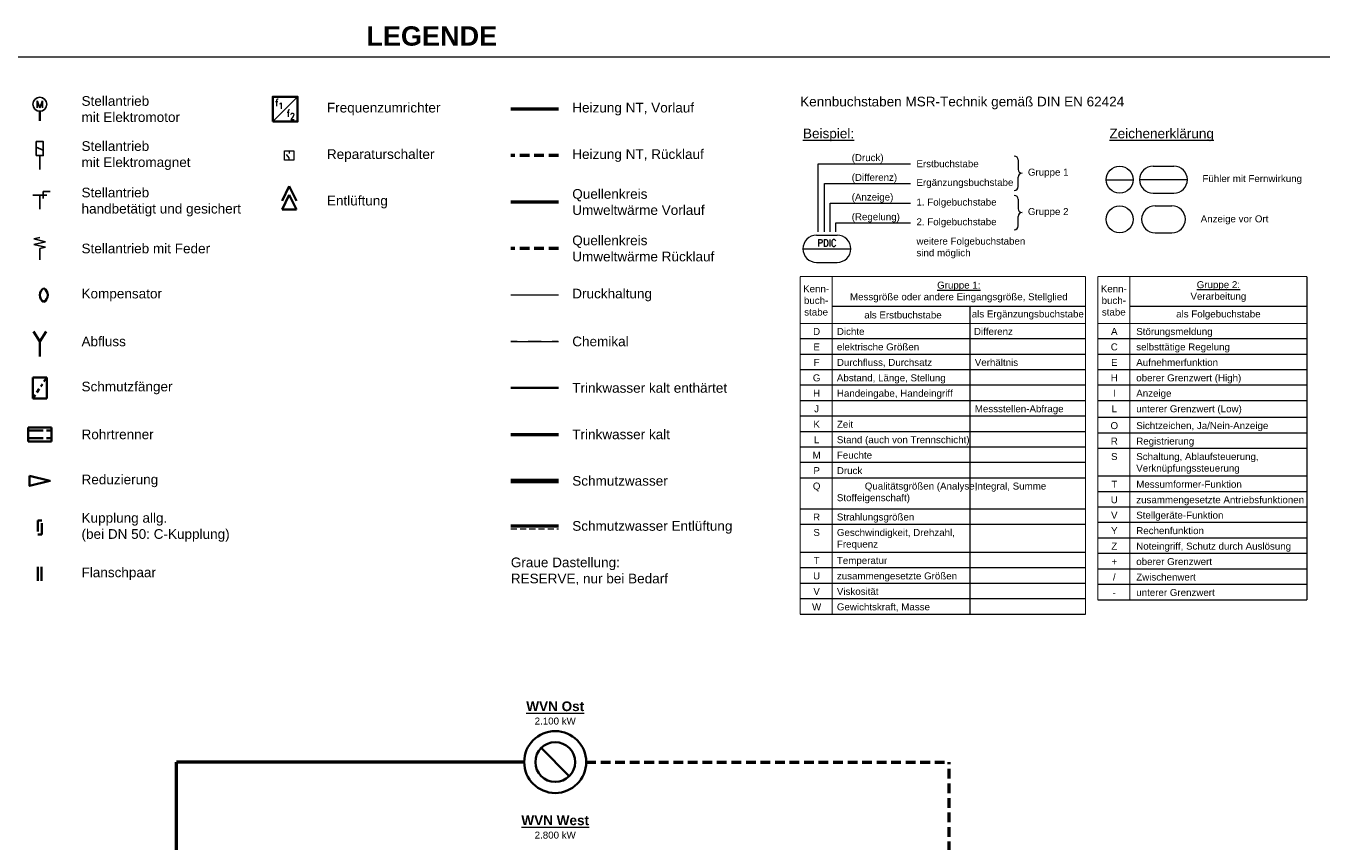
# Model space of a CAD drawing. Header units: millimetres. Extents: x -226 to 2201, y 0 to 1085.
# Tile 27 of 28: x 1140 to 1477, y 874 to 1085. Entities that reach past the tile are written whole.
import ezdxf
from ezdxf.enums import TextEntityAlignment as Align

# ---------------------------------------------------------------- set-up
doc = ezdxf.new("R2010")
doc.units = ezdxf.units.MM
doc.linetypes.add('GESTRICHELT2', pattern=[0.375, 0.25, -0.125])
doc.linetypes.add('VERDECKT', pattern=[9.525, 6.35, -3.175])
doc.layers.get('0').update_dxf_attribs({"lineweight": 18})
for name, color, linetype, lineweight in [('TGAx_B_LTG_Chemikal', 7, 'Continuous', 18), ('TGAx_G_KOM_GA-Symbole', 7, 'Continuous', 18), ('TGAx_G_TXT_Beschriftung', 7, 'Continuous', 18), ('TGAx_H_KOM_Armaturen', 7, 'Continuous', 35), ('TGAx_H_LTG_Druckhaltung', 137, 'Continuous', 50), ('TGAx_H_LTG_NT_RL', 164, 'GESTRICHELT2', 50), ('TGAx_H_LTG_NT_VL', 12, 'Continuous', 50), ('TGAx_H_LTG_Quellenkreis-Umweltwärme_RL', 66, 'GESTRICHELT2', 50), ('TGAx_H_LTG_Quellenkreis-Umweltwärme_VL', 32, 'Continuous', 50), ('TGAx_H_TXT_Beschriftung', 7, 'Continuous', 18), ('TGAx_S_KOM_Armaturen', 7, 'Continuous', 35), ('TGAx_S_LTG_SW', 32, 'Continuous', 70), ('TGAx_S_LTG_SW-Entlüftung', 36, 'Continuous', 50), ('TGAx_S_LTG_TWS_Kalt', 80, 'Continuous', 50), ('TGAx_S_LTG_TWS_Kalt enthärtet', 80, 'GRENZE2', 35)]:
    doc.layers.add(name, color=color, linetype=linetype, lineweight=lineweight)
doc.styles.add('Arial', font='arial.ttf')
doc.styles.add('MEP-Reloaded-M', font='arial.ttf')
doc.styles.add('MEP-Reloaded-M-2.5', font='arial.ttf', dxfattribs={"height": 2.5})
doc.styles.add('MSR-Arial', font='romans.shx')
doc.linetypes.add('GRENZE2', pattern='A,6.35,-2.54,[132,ltypeshp.shx,S=2.54,R=0,X=-2.54,Y=0],-2.54,25.4', length=36.83)

# ---------------------------------------------------------------- blocks, each defined once
blk = doc.blocks.new('02.MSR_Frequenzumrichter')
at = {"lineweight": 18}
blk.add_line((-3.2, -3.2), (3.2, 3.2), dxfattribs=at)
blk.add_lwpolyline([(-3.2, -3.2), (3.2, -3.2), (3.2, 3.2), (-3.2, 3.2)], close=True)
at = {"lineweight": 18, "char_height": 1.8, "attachment_point": 5, "style": 'MSR-Arial'}
for insert in [(-2.16, 1.63), (0.83, -1.08)]:
    blk.add_mtext('f', dxfattribs=dict(at, insert=insert))
at = {"lineweight": 18, "style": 'MSR-Arial', "width": 0.9}
for p in [(-1.12, 0.86), (1.87, -1.85)]:
    blk.add_attdef('Stufe', text='', height=1.6, dxfattribs=at).set_placement(p, align=Align.MIDDLE_CENTER)
blk = doc.blocks.new('5.02-Flanschpaar')
at = {"linetype": 'Continuous'}
for p, q in [((0, 1.8), (0, -1.8)), ((1, 1.8), (1, -1.8))]:
    blk.add_line(p, q, dxfattribs=at)
blk = doc.blocks.new('5.07-Kupplung allg.')
at = {"linetype": 'Continuous'}
for p, q in [((0, 1.8), (0, -1.1)), ((1.1, 1.1), (1.1, 0)), ((1.1, 0), (1.1, -1.8))]:
    blk.add_line(p, q, dxfattribs=at)
for p, q in [((0, 1.8), (1.1, 1.8)), ((0, -1.8), (1.1, -1.8))]:
    blk.add_line(p, q)
blk = doc.blocks.new('6.01-Reduzierung')
at = {"flags": 128}
blk.add_lwpolyline([(0, 1.3125), (0, -1.3125), (5.25, 0)], close=True, dxfattribs=at)
blk = doc.blocks.new('7.05.02-Stellantr. Elektromotor')
at = {"lineweight": 25}
for p, q in [((-0.72, 0.9), (-0.72, -0.9)), ((-0.72, 0.9), (0, -0.9)), ((0, -0.9), (0.72, 0.9)), ((0.72, -0.9), (0.72, 0.9))]:
    blk.add_line(p, q, dxfattribs=at)
blk.add_circle((0, 0), 1.8, dxfattribs=at)
blk = doc.blocks.new('7.05.09-Stellantr. Elektromagnet')
at = {"lineweight": 25}
for p, q in [((-0.9, 5.76), (0.9, 5.04)), ((0, 3.6), (0, 0))]:
    blk.add_line(p, q, dxfattribs=at)
blk.add_lwpolyline([(-0.9, 3.6), (0.9, 3.6), (0.9, 7.2), (-0.9, 7.2)], close=True, dxfattribs=at)
blk = doc.blocks.new('7.05.20-Stellantr. handbetätigt und gesichert')
at = {"lineweight": 25}
for p, q in [((-1.8, 3.6), (1.8, 3.6)), ((0, 3.6), (0, 0)), ((0.9, 4.5), (2.7, 4.5)), ((0.9, 2.7), (0.9, 4.5))]:
    blk.add_line(p, q, dxfattribs=at)
blk = doc.blocks.new('7.05.12-Stellantr. m. Feder')
at = {"lineweight": 25}
for p, q in [((-1.5, 5.41), (0, 5.76)), ((-1.5, 5.41), (1.5, 4.7)), ((-1.5, 3.99), (1.5, 4.7)), ((-1.5, 3.99), (1.5, 3.28)), ((0, 2.93), (1.5, 3.28)), ((0, 2.93), (0, 0))]:
    blk.add_line(p, q, dxfattribs=at)
blk = doc.blocks.new('8.01-Kompensator allg')
for centre, start, end in [((2.09, 0), 120.7343, 239.2657), ((-0.05, 0), 300.7343, 59.2657)]:
    blk.add_arc(centre, 2.09, start, end)
blk = doc.blocks.new('9.01-Trichter')
at = {"linetype": 'Continuous'}
for p, q in [((-1.63, 0), (0, -2.62)), ((0, -2.62), (1.63, 0)), ((0, -6.53), (0, -2.62))]:
    blk.add_line(p, q, dxfattribs=at)
blk = doc.blocks.new('9.12-Schmutzfänger')
at = {"linetype": 'Continuous'}
for p, q in [((0, 2.7), (0, -2.7)), ((0, 2.7), (3.6, 2.7)), ((2.03, 0.35), (2.48, 1.02)), ((2.88, 1.63), (3.6, 2.7)), ((3.6, 2.7), (3.6, -2.7)), ((0, -2.7), (0.63, -1.75)), ((0, -2.7), (3.6, -2.7)), ((1.03, -1.15), (1.63, -0.26))]:
    blk.add_line(p, q, dxfattribs=at)
blk = doc.blocks.new('9-Rohrtrenner')
at = {"linetype": 'Continuous'}
for p, q in [((0, 1.8), (6, 1.8)), ((0, -1.8), (0, 1.8)), ((0, 1), (3.85, 1)), ((4.73, 1), (6, 1)), ((6, 1.8), (6, -1.8)), ((0, -1), (3.85, -1)), ((6, -1.8), (0, -1.8)), ((4.73, -1), (6, -1))]:
    blk.add_line(p, q, dxfattribs=at)
blk = doc.blocks.new('*U186')
at = {"layer": 'TGAx_S_KOM_Armaturen', "color": 7, "linetype": 'Continuous', "lineweight": 35}
for p, q in [((-1.88, 0.36), (0, 4.11)), ((0, 4.11), (1.87, 0.36)), ((-1.88, -1.88), (0, 1.87)), ((0, 1.87), (1.87, -1.88)), ((-1.88, -1.88), (1.87, -1.88))]:
    blk.add_line(p, q, dxfattribs=at)
blk = doc.blocks.new('02.MSR_Schalter')
for p, q in [((0, 2.4), (0, 1.78)), ((0, 0.62), (0.68, 1.48)), ((0, 0), (0, 0.62))]:
    blk.add_line(p, q)
blk.add_lwpolyline([(-1.2, 0), (1.2, 0), (1.2, 2.4), (-1.2, 2.4)], close=True)
blk = doc.blocks.new('GA_FÜHLER-FERN_SymLang')
for p, q in [((-7.94, 3.5), (-2.6, 3.5)), ((-11.44, 0), (0.9, 0)), ((-7.94, -3.5), (-2.6, -3.5))]:
    blk.add_line(p, q)
for centre, start, end in [((-7.94, 0), 90, 270), ((-2.6, 0), 270, 90)]:
    blk.add_arc(centre, 3.5, start, end)
at = {"style": 'MSR-Arial', "width": 0.9}
for tag, p in [('MESSART', (-5.25, 1.5)), ('WERT', (-5.25, -1.55))]:
    blk.add_attdef(tag, text='', height=1.8, dxfattribs=at).set_placement(p, align=Align.MIDDLE_CENTER)
blk = doc.blocks.new('02.MSR_Fühler rund')
blk.add_circle((0, 0), 3.5)
at = {"style": 'MSR-Arial', "width": 0.9}
blk.add_attdef('MESSART', text='', height=1.8, dxfattribs=at).set_placement((0, 0), align=Align.MIDDLE_CENTER)
blk = doc.blocks.new('02.MSR_Fühler langrund')
for p, q in [((-2.15, 3.5), (2.15, 3.5)), ((-2.15, -3.5), (2.15, -3.5))]:
    blk.add_line(p, q)
for centre, start, end in [((-2.15, 0), 90, 270), ((2.15, 0), 270, 90)]:
    blk.add_arc(centre, 3.5, start, end)
at = {"style": 'MSR-Arial', "width": 0.9}
blk.add_attdef('MESSART', text='', height=1.8, dxfattribs=at).set_placement((0, 0), align=Align.MIDDLE_CENTER)
blk = doc.blocks.new('02.MSR_Fühler m. Fernwirkung_rund')
blk.add_line((-3.5, 0), (3.5, 0))
blk.add_circle((0, 0), 3.5)
at = {"style": 'MSR-Arial', "width": 0.9}
for tag, p in [('MESSART', (0, 1.5)), ('WERT', (0, -1.55))]:
    blk.add_attdef(tag, text='', height=1.8, dxfattribs=at).set_placement(p, align=Align.MIDDLE_CENTER)
blk = doc.blocks.new('Legende_MSR-Symbole')
for p, q in [((4.62, -40.37), (4.62, -22.78)), ((4.62, -22.78), (28.51, -22.78)), ((56.28, -21.79), (56.28, -24.22)), ((56.28, -28.66), (56.28, -26.22)), ((6.24, -27.86), (28.51, -27.86)), ((6.24, -40.37), (6.24, -27.86)), ((7.73, -32.95), (28.51, -32.95)), ((7.73, -40.37), (7.73, -32.95)), ((56.28, -31.96), (56.28, -34.39)), ((56.28, -38.82), (56.28, -36.39)), ((9.17, -38.03), (28.51, -38.03)), ((9.17, -40.37), (9.17, -38.03)), ((73.67, -59.64), (8.24, -59.64)), ((130.85, -59.64), (85.08, -59.64)), ((73.67, -68.01), (-0.01, -68.01)), ((130.85, -68.01), (76.84, -68.01)), ((73.67, -72.01), (-0.01, -72.01)), ((130.85, -72.01), (76.84, -72.01)), ((73.67, -76), (-0.01, -76)), ((130.85, -76), (76.84, -76)), ((73.67, -79.99), (-0.01, -79.99)), ((130.85, -79.99), (76.84, -79.99)), ((73.67, -83.98), (-0.01, -83.98)), ((130.85, -83.98), (76.84, -83.98)), ((73.67, -87.98), (-0.01, -87.98)), ((130.85, -88.33), (76.84, -88.33)), ((73.67, -91.97), (-0.01, -91.97)), ((130.85, -92.33), (76.84, -92.33)), ((73.67, -95.96), (-0.01, -95.96)), ((130.85, -96.32), (76.84, -96.32)), ((73.67, -99.95), (-0.01, -99.95)), ((73.67, -103.95), (-0.01, -103.95)), ((130.85, -103.48), (76.84, -103.48)), ((130.85, -107.47), (76.84, -107.47)), ((73.67, -111.93), (-0.01, -111.93)), ((130.85, -111.46), (76.84, -111.46)), ((73.67, -115.92), (-0.01, -115.92)), ((130.85, -115.45), (76.84, -115.45)), ((130.85, -119.45), (76.84, -119.45)), ((73.67, -123.15), (-0.01, -123.15)), ((130.85, -123.44), (76.84, -123.44)), ((73.67, -127.15), (-0.01, -127.15)), ((130.85, -127.43), (76.84, -127.43)), ((73.67, -131.14), (-0.01, -131.14)), ((130.85, -131.42), (76.84, -131.42)), ((73.67, -135.13), (-0.01, -135.13))]:
    blk.add_line(p, q)
at = {"const_width": 0.3}
for points in [[(-0.01, -51.9), (73.67, -51.9)], [(-0.01, -139.12), (-0.01, -51.9)], [(8.24, -51.9), (8.24, -139.12)], [(73.67, -51.9), (73.67, -139.12)], [(76.84, -135.42), (76.84, -51.9)], [(76.84, -51.9), (130.85, -51.9)], [(85.08, -51.9), (85.08, -135.42)], [(130.85, -51.9), (130.85, -135.42)], [(43.85, -139.12), (43.85, -59.64)], [(73.67, -64.02), (-0.01, -64.02)], [(130.85, -64.02), (76.84, -64.02)], [(130.85, -135.42), (76.84, -135.42)], [(73.67, -139.12), (-0.01, -139.12)]]:
    blk.add_lwpolyline(points, dxfattribs=at)
for centre, start, end in [((55.28, -21.79), 0, 90), ((57.28, -24.22), 180, 270), ((57.28, -26.22), 90, 180), ((55.28, -28.66), 270, 0), ((55.28, -31.96), 0, 90), ((57.28, -34.39), 180, 270), ((57.28, -36.39), 90, 180), ((55.28, -38.82), 270, 0)]:
    blk.add_arc(centre, 1, start, end)
for name, p in [('02.MSR_Fühler m. Fernwirkung_rund', (82.48, -26.9)), ('GA_FÜHLER-FERN_SymLang', (99.06, -26.88)), ('02.MSR_Fühler rund', (82.48, -37.14)), ('02.MSR_Fühler langrund', (93.79, -37.12))]:
    blk.add_blockref(name, p)
blk.add_blockref('GA_FÜHLER-FERN_SymLang', (12.17, -44.74)).add_auto_attribs({'MESSART': 'PDIC'})
at = {"style": 'MEP-Reloaded-M'}
for s, insert, char_height, attachment_point in [('Kennbuchstaben MSR-Technik gemäß DIN EN 62424', (0, -5.47), 2.5, 1), ('{\\LBeispiel:}', (0.73, -13.7), 2.5, 1), ('{\\LZeichenerklärung}', (79.83, -13.7), 2.5, 1), ('(Druck)', (13.3, -21.47), 1.8, 4), ('Erstbuchstabe', (30.02, -22.78), 1.8, 4), ('(Differenz)', (13.3, -26.56), 1.8, 4), ('Ergänzungsbuchstabe', (30.02, -27.86), 1.8, 4), ('Gruppe 1', (58.79, -25.22), 1.8, 4), ('Fühler mit Fernwirkung', (103.84, -26.88), 1.8, 4), ('(Anzeige)', (13.3, -31.64), 1.8, 4), ('1. Folgebuchstabe', (30.02, -32.95), 1.8, 4), ('(Regelung)', (13.3, -36.73), 1.8, 4), ('2. Folgebuchstabe', (30.02, -38.03), 1.8, 4), ('Gruppe 2', (58.79, -35.39), 1.8, 4), ('Anzeige vor Ort', (103.4, -37.27), 1.8, 4), ('weitere Folgebuchstaben\\Psind möglich', (30.02, -44.53), 1.8, 4), ('{\\LGruppe 1:}\\PMessgröße oder andere Eingangsgröße, Stellglied ', (40.95, -55.89), 1.8, 5), ('{\\LGruppe 2:}\\PVerarbeitung', (107.96, -55.77), 1.8, 5), ('Kenn-\\Pbuch-\\Pstabe', (4.12, -58.08), 1.8, 5), ('Kenn-\\Pbuch-\\Pstabe', (80.96, -58.08), 1.8, 5), ('als Erstbuchstabe', (26.54, -61.83), 1.8, 5), ('als Ergänzungsbuchstabe', (58.76, -61.83), 1.8, 5), ('als Folgebuchstabe', (107.96, -61.83), 1.8, 5), ('D', (4.25, -65.18), 1.8, 2), ('Dichte', (9.48, -65.18), 1.8, 1), ('Differenz', (44.86, -65.18), 1.8, 1), ('A', (81.09, -65.18), 1.8, 2), ('Störungsmeldung', (86.76, -65.18), 1.8, 1), ('E', (4.25, -69.17), 1.8, 2), ('elektrische Größen', (9.48, -69.17), 1.8, 1), ('C', (81.09, -69.17), 1.8, 2), ('selbsttätige Regelung', (86.76, -69.17), 1.8, 1), ('F', (4.25, -73.17), 1.8, 2), ('Durchfluss, Durchsatz', (9.48, -73.17), 1.8, 1), ('Verhältnis', (45.08, -73.17), 1.8, 1), ('E', (81.09, -73.17), 1.8, 2), ('Aufnehmerfunktion', (86.76, -73.17), 1.8, 1), ('G', (4.25, -77.16), 1.8, 2), ('Abstand, Länge, Stellung', (9.48, -77.16), 1.8, 1), ('H', (81.09, -77.16), 1.8, 2), ('oberer Grenzwert (High)', (86.76, -77.16), 1.8, 1), ('H', (4.25, -81.15), 1.8, 2), ('Handeingabe, Handeingriff', (9.48, -81.15), 1.8, 1), ('I', (81.09, -81.15), 1.8, 2), ('Anzeige', (86.76, -81.15), 1.8, 1), ('J', (4.25, -85.14), 1.8, 2), ('Messstellen-Abfrage', (45.08, -85.14), 1.8, 1), ('L', (81.09, -85.14), 1.8, 2), ('unterer Grenzwert (Low)', (86.76, -85.14), 1.8, 1), ('K', (4.25, -89.14), 1.8, 2), ('Zeit', (9.48, -89.14), 1.8, 1), ('O', (81.09, -89.49), 1.8, 2), ('Sichtzeichen, Ja/Nein-Anzeige', (86.76, -89.49), 1.8, 1), ('L', (4.25, -93.13), 1.8, 2), ('Stand (auch von Trennschicht)', (9.48, -93.13), 1.8, 1), ('R', (81.09, -93.49), 1.8, 2), ('Registrierung', (86.76, -93.49), 1.8, 1), ('M', (4.25, -97.12), 1.8, 2), ('Feuchte', (9.48, -97.12), 1.8, 1), ('S', (81.09, -97.48), 1.8, 2), ('Schaltung, Ablaufsteuerung,\\PVerknüpfungssteuerung', (86.76, -97.48), 1.8, 1), ('Druck', (9.48, -101.11), 1.8, 1), ('P', (4.25, -101.11), 1.8, 2), ('Q', (4.25, -105.1), 1.8, 2), ('^IQualitätsgrößen (Analyse,\\PStoffeigenschaft)', (9.48, -105.1), 1.8, 1), ('Integral, Summe', (45.08, -105.1), 1.8, 1), ('T', (81.09, -104.64), 1.8, 2), ('Messumformer-Funktion', (86.76, -104.64), 1.8, 1), ('U', (81.09, -108.63), 1.8, 2), ('zusammengesetzte Antriebsfunktionen', (86.76, -108.63), 1.8, 1), ('R', (4.25, -113.09), 1.8, 2), ('Strahlungsgrößen', (9.48, -113.09), 1.8, 1), ('V', (81.09, -112.62), 1.8, 2), ('Stellgeräte-Funktion', (86.76, -112.62), 1.8, 1), ('S', (4.25, -117.08), 1.8, 2), ('Geschwindigkeit, Drehzahl,\\PFrequenz', (9.48, -117.08), 1.8, 1), ('Y', (81.09, -116.61), 1.8, 2), ('Rechenfunktion', (86.76, -116.61), 1.8, 1), ('Z', (81.09, -120.61), 1.8, 2), ('Noteingriff, Schutz durch Auslösung', (86.76, -120.61), 1.8, 1), ('T', (4.25, -124.31), 1.8, 2), ('Temperatur', (9.48, -124.31), 1.8, 1), ('oberer Grenzwert', (86.76, -124.6), 1.8, 1), ('+', (81.09, -124.6), 1.8, 2), ('U', (4.25, -128.3), 1.8, 2), ('zusammengesetzte Größen', (9.48, -128.3), 1.8, 1), ('/', (81.09, -128.59), 1.8, 2), ('Zwischenwert', (86.76, -128.59), 1.8, 1), ('V', (4.25, -132.3), 1.8, 2), ('Viskosität', (9.48, -132.3), 1.8, 1), ('-', (81.09, -132.58), 1.8, 2), ('unterer Grenzwert', (86.76, -132.58), 1.8, 1), ('W', (4.25, -136.29), 1.8, 2), ('Gewichtskraft, Masse', (9.48, -136.29), 1.8, 1)]:
    blk.add_mtext(s, dxfattribs=dict(at, insert=insert, char_height=char_height, attachment_point=attachment_point))
blk = doc.blocks.new('11.06-Wärmeverbraucher m. Heizfläche')
at = {"linetype": 'Continuous'}
blk.add_line((3.63, -3.63), (-3.63, 3.63), dxfattribs=at)
for radius in [8, 5.13]:
    blk.add_circle((0, 0), radius, dxfattribs=at)

msp = doc.modelspace()

# ---------------------------------------------------------------- linework, layer by layer
at = {"layer": 'TGAx_B_LTG_Chemikal', "ltscale": 1.5}
msp.add_line((1265.15, 1003.65), (1277.44, 1003.65), dxfattribs=at)
at = {"layer": 'TGAx_B_LTG_Chemikal', "const_width": 0.5}
for points in [[(1265.15, 1003.65), (1266.86, 1003.65)], [(1269.6, 1003.65), (1273, 1003.65)], [(1275.74, 1003.65), (1277.44, 1003.65)]]:
    msp.add_lwpolyline(points, dxfattribs=at)
at = {"layer": 'TGAx_H_KOM_Armaturen'}
msp.add_line((1143.56, 1063.1), (1143.56, 1060.64), dxfattribs=at)
at = {"layer": 'TGAx_H_LTG_Druckhaltung', "lineweight": 18, "ltscale": 10}
msp.add_line((1277.44, 1015.65), (1265.15, 1015.65), dxfattribs=at)
at = {"layer": 'TGAx_H_LTG_NT_RL', "ltscale": 10}
for p, q in [((1277.44, 1051.65), (1265.15, 1051.65)), ((1284.61, 895.06), (1378.29, 895.06)), ((1378.29, 797.02), (1378.29, 895.06))]:
    msp.add_line(p, q, dxfattribs=at)
at = {"layer": 'TGAx_H_LTG_NT_VL', "ltscale": 0.1}
for p, q in [((1277.44, 1063.65), (1265.15, 1063.65)), ((1178.86, 812.81), (1178.86, 895.06)), ((1268.61, 895.06), (1178.86, 895.06))]:
    msp.add_line(p, q, dxfattribs=at)
at = {"layer": 'TGAx_H_LTG_Quellenkreis-Umweltwärme_RL', "ltscale": 10}
msp.add_line((1277.44, 1027.65), (1265.15, 1027.65), dxfattribs=at)
at = {"layer": 'TGAx_H_LTG_Quellenkreis-Umweltwärme_VL', "ltscale": 0.1}
msp.add_line((1277.44, 1039.65), (1265.15, 1039.65), dxfattribs=at)
at = {"layer": 'TGAx_H_TXT_Beschriftung'}
msp.add_line((1012.88, 1077.15), (1476.59, 1077.15), dxfattribs=at)
at = {"layer": 'TGAx_S_LTG_SW'}
msp.add_line((1265.15, 967.65), (1277.44, 967.65), dxfattribs=at)
at = {"layer": 'TGAx_S_LTG_SW-Entlüftung', "lineweight": 50}
msp.add_line((1265.15, 956.05), (1277.44, 956.05), dxfattribs=at)
at = {"layer": 'TGAx_S_LTG_SW-Entlüftung', "linetype": 'VERDECKT', "lineweight": 18, "ltscale": 0.25}
msp.add_line((1265.15, 955.25), (1277.44, 955.25), dxfattribs=at)
at = {"layer": 'TGAx_S_LTG_TWS_Kalt', "ltscale": 2.5}
msp.add_line((1265.15, 979.65), (1277.44, 979.65), dxfattribs=at)
at = {"layer": 'TGAx_S_LTG_TWS_Kalt enthärtet', "ltscale": 0.1}
msp.add_line((1265.15, 991.65), (1277.44, 991.65), dxfattribs=at)

# ---------------------------------------------------------------- block references
at = {"layer": 'TGAx_G_KOM_GA-Symbole', "xscale": -1}
msp.add_blockref('02.MSR_Schalter', (1207.96, 1050.45), dxfattribs=at)
at = {"layer": 'TGAx_G_TXT_Beschriftung'}
msp.add_blockref('Legende_MSR-Symbole', (1339.84, 1072.32), dxfattribs=at)
at = {"layer": 'TGAx_H_KOM_Armaturen'}
for name, p in [('7.05.02-Stellantr. Elektromotor', (1143.56, 1064.9)), ('7.05.09-Stellantr. Elektromagnet', (1143.56, 1048.05)), ('7.05.20-Stellantr. handbetätigt und gesichert', (1143.56, 1037.85)), ('7.05.12-Stellantr. m. Feder', (1143.56, 1024.72)), ('8.01-Kompensator allg', (1143.56, 1015.65)), ('9.01-Trichter', (1143.56, 1006.27)), ('9.12-Schmutzfänger', (1141.76, 991.65)), ('9-Rohrtrenner', (1140.56, 979.65)), ('6.01-Reduzierung', (1140.93, 967.65)), ('5.07-Kupplung allg.', (1143.01, 955.65)), ('5.02-Flanschpaar', (1143.01, 943.65)), ('11.06-Wärmeverbraucher m. Heizfläche', (1276.61, 895.06))]:
    msp.add_blockref(name, p, dxfattribs=at)
ref = msp.add_blockref('02.MSR_Frequenzumrichter', (1206.9, 1063.65), dxfattribs=at)
ref.add_attrib('Stufe', '1', dxfattribs={"layer": '0', "lineweight": 18, "height": 1.6, "style": 'MSR-Arial', "width": 0.9}).set_placement((1205.78, 1064.51), align=Align.MIDDLE_CENTER)
ref.add_attrib('Stufe', '2', dxfattribs={"layer": '0', "lineweight": 18, "height": 1.6, "style": 'MSR-Arial', "width": 0.9}).set_placement((1208.77, 1061.8), align=Align.MIDDLE_CENTER)
at = {"layer": 'TGAx_S_KOM_Armaturen', "linetype": 'Continuous', "lineweight": 35, "xscale": -1}
msp.add_blockref('*U186', (1207.96, 1039.65), dxfattribs=at)

# ---------------------------------------------------------------- texts
at = {"layer": 'TGAx_H_TXT_Beschriftung'}
for s, insert, char_height, attachment_point, style in [('{\\fArial|b1|i0|c0|p34;LEGENDE}', (1244.74, 1082.5), 5, 5, 'MEP-Reloaded-M-2.5'), ('Stellantrieb\\Pmit Elektromotor', (1154.33, 1063.65), 2.5, 4, 'MEP-Reloaded-M-2.5'), ('Frequenzumrichter', (1217.67, 1063.65), 2.5, 4, 'MEP-Reloaded-M-2.5'), ('Heizung NT, Vorlauf', (1281.01, 1063.65), 2.5, 4, 'MEP-Reloaded-M-2.5'), ('Stellantrieb\\Pmit Elektromagnet', (1154.33, 1051.65), 2.5, 4, 'MEP-Reloaded-M-2.5'), ('Heizung NT, Rücklauf', (1281.01, 1051.65), 2.5, 4, 'MEP-Reloaded-M-2.5'), ('Reparaturschalter', (1217.67, 1051.65), 2.5, 4, 'MEP-Reloaded-M-2.5'), ('Stellantrieb\\Phandbetätigt und gesichert', (1154.33, 1039.65), 2.5, 4, 'MEP-Reloaded-M-2.5'), ('Quellenkreis\\PUmweltwärme Vorlauf', (1281.01, 1039.65), 2.5, 4, 'MEP-Reloaded-M-2.5'), ('Entlüftung', (1217.67, 1039.65), 2.5, 4, 'MEP-Reloaded-M-2.5'), ('Quellenkreis\\PUmweltwärme Rücklauf', (1281.01, 1027.65), 2.5, 4, 'MEP-Reloaded-M-2.5'), ('Stellantrieb mit Feder', (1154.33, 1027.65), 2.5, 4, 'MEP-Reloaded-M-2.5'), ('Kompensator', (1154.33, 1015.65), 2.5, 4, 'MEP-Reloaded-M-2.5'), ('Druckhaltung', (1281.01, 1015.65), 2.5, 4, 'MEP-Reloaded-M-2.5'), ('Abfluss', (1154.33, 1003.65), 2.5, 4, 'MEP-Reloaded-M-2.5'), ('Chemikal', (1281.01, 1003.65), 2.5, 4, 'MEP-Reloaded-M-2.5'), ('Schmutzfänger', (1154.33, 991.65), 2.5, 4, 'MEP-Reloaded-M-2.5'), ('Trinkwasser kalt enthärtet', (1281.01, 991.65), 2.5, 4, 'MEP-Reloaded-M-2.5'), ('Rohrtrenner', (1154.33, 979.65), 2.5, 4, 'MEP-Reloaded-M-2.5'), ('Trinkwasser kalt', (1281.01, 979.65), 2.5, 4, 'MEP-Reloaded-M-2.5'), ('Reduzierung', (1154.33, 967.65), 2.5, 4, 'MEP-Reloaded-M-2.5'), ('Schmutzwasser', (1281.01, 967.65), 2.5, 4, 'MEP-Reloaded-M-2.5'), ('Kupplung allg.\\P(bei DN 50: C-Kupplung)', (1154.33, 955.65), 2.5, 4, 'MEP-Reloaded-M-2.5'), ('Schmutzwasser Entlüftung', (1281.01, 955.65), 2.5, 4, 'MEP-Reloaded-M-2.5'), ('Graue Dastellung: \\PRESERVE, nur bei Bedarf ', (1265.15, 944.3), 2.5, 4, 'MEP-Reloaded-M-2.5'), ('Flanschpaar', (1154.33, 943.65), 2.5, 4, 'MEP-Reloaded-M-2.5'), ('\\A1;{\\fArial|b1|i0|c0|p34;\\LWVN Ost\\P\\fArial|b0|i0|c0|p34;\\H0.72x;\\l2.100 kW}', (1276.61, 907.72), 2.5, 5, 'Arial'), ('\\A1;{\\fArial|b1|i0|c0|p34;\\LWVN West\\P\\fArial|b0|i0|c0|p34;\\H0.72x;\\l2.800 kW}', (1276.61, 878.27), 2.5, 5, 'Arial')]:
    msp.add_mtext(s, dxfattribs=dict(at, insert=insert, char_height=char_height, attachment_point=attachment_point, style=style))

doc.saveas('drawing.dxf')
